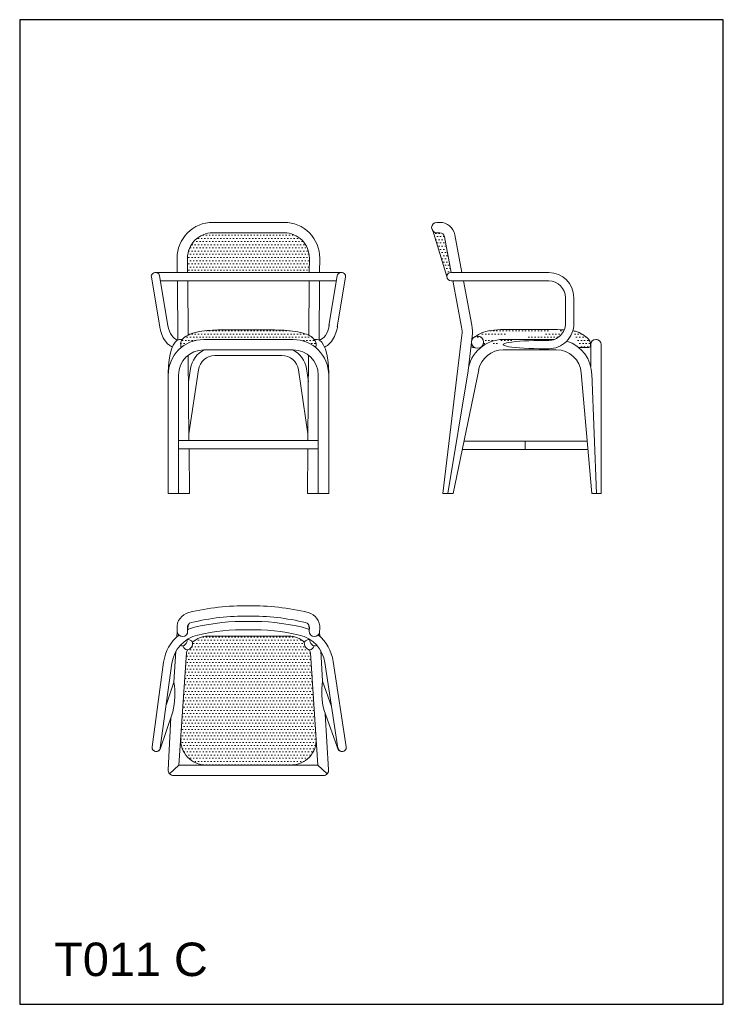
# Model space of a CAD drawing. Header units: millimetres. Extents: x 2074 to 2284, y 1612 to 1906.
import ezdxf

# ---------------------------------------------------------------- set-up
doc = ezdxf.new("R2010")
doc.units = ezdxf.units.MM
doc.layers.add('_LINEE2D NEW', color=174, linetype='Continuous')
doc.layers.add('Estructura', color=250, linetype='Continuous', lineweight=20)
doc.styles.get("Standard").update_dxf_attribs({"font": 'arial.ttf'})
pattern_1 = [(0, (2035.3846, 255.3685), (0.47625, 0.9525), [0, -0.9525])]

msp = doc.modelspace()

# ---------------------------------------------------------------- hatches: boundary and pattern name
at = {"layer": 'Estructura'}
h = msp.add_hatch(dxfattribs=at)
h.set_pattern_fill('DOTS', color=251, scale=0.6)
h.set_pattern_definition(pattern_1)
h.paths.add_polyline_path([(2160.84, 1830.15), (2160.87, 1834.44, 0.416569), (2153.37, 1842), (2132.02, 1842, 0.416569), (2124.52, 1834.44), (2124.55, 1830.16), (2142.7, 1830.16)])
h = msp.add_hatch(dxfattribs=at)
h.set_pattern_fill('DOTS', color=251, scale=0.6)
h.set_pattern_definition([(0, (1747.6105, 257.8007), (0.47625, 0.9525), [0, -0.9525])])
edge = h.paths.add_edge_path()
edge.add_arc((2199.55, 1840.21), 1.7, 0.903, 63.5237)
edge.add_line((2200.31, 1841.73), (2198.91, 1842))
edge.add_arc((2198.91, 1843.55), 1.55, 221.8735, 270, ccw=False)
edge.add_line((2197.75, 1842.51), (2202.15, 1829.02))
edge.add_arc((2203.18, 1828.47), 1.17, 85.8151, 151.7894, ccw=False)
edge.add_line((2203.26, 1829.64), (2203.28, 1829.69))
edge.add_line((2203.28, 1829.69), (2201.25, 1840.24))
h = msp.add_hatch(dxfattribs=at)
h.set_pattern_fill('DOTS', scale=0.6)
h.set_pattern_definition(pattern_1)
edge = h.paths.add_edge_path()
edge.add_spline(control_points=[(2160.69, 1811.4), (2160.17, 1811.66), (2157.56, 1812.56), (2151.94, 1813.06), (2144.01, 1812.97), (2136.15, 1813.07), (2129.45, 1812.86), (2126, 1812.09), (2124.7, 1811.43)], knot_values=[4.101099, 4.101099, 4.101099, 4.101099, 5.895924, 12.216988, 20.165885, 29.478678, 35.897555, 40.135013, 40.135013, 40.135013, 40.135013], degree=3, periodic=0)
edge.add_spline(control_points=[(2124.7, 1811.43), (2124.5, 1811.33), (2123.85, 1810.97), (2123.22, 1810.51), (2122.92, 1810.12)], knot_values=[40.135013, 40.135013, 40.135013, 40.135013, 40.786115, 42.275905, 42.275905, 42.275905, 42.275905], degree=3, periodic=0)
edge.add_spline(control_points=[(2122.92, 1810.12), (2122.79, 1809.94), (2122.52, 1809.47), (2122.49, 1808.9), (2122.47, 1808.56)], knot_values=[42.275905, 42.275905, 42.275905, 42.275905, 42.933808, 43.943279, 43.943279, 43.943279, 43.943279], degree=3, periodic=0)
edge.add_line((2122.47, 1808.56), (2122.47, 1808.27))
edge.add_arc((2122.97, 1808.27), 0.5, 180, 245.1468)
edge.add_arc((2129.35, 1799.52), 10.6, 90, 128.4687, ccw=False)
edge.add_line((2129.35, 1810.12), (2156.04, 1810.12))
edge.add_arc((2156.04, 1799.52), 10.6, 51.5313, 90, ccw=False)
edge.add_arc((2162.42, 1808.27), 0.5, 294.8532, 360)
edge.add_line((2162.92, 1808.27), (2162.92, 1808.56))
edge.add_spline(control_points=[(2162.92, 1808.56), (2162.92, 1808.69), (2162.82, 1809.22), (2162.6, 1809.73), (2162.36, 1810.08), (2162.33, 1810.11)], knot_values=[0, 0, 0, 0, 0.408656, 1.653433, 1.81509, 1.81509, 1.81509, 1.81509], degree=3, periodic=0)
edge.add_spline(control_points=[(2162.33, 1810.11), (2161.93, 1810.67), (2161.36, 1811.08), (2160.69, 1811.4)], knot_values=[1.81509, 1.81509, 1.81509, 1.81509, 4.101099, 4.101099, 4.101099, 4.101099], degree=3, periodic=0)
h = msp.add_hatch(dxfattribs=at)
h.set_pattern_fill('DOTS', color=251, scale=0.6)
h.set_pattern_definition(pattern_1)
edge = h.paths.add_edge_path()
edge.add_spline(control_points=[(2210.5, 1811.04), (2211.04, 1811.42), (2212.49, 1812.31), (2215.28, 1813.01), (2219.91, 1813.12), (2226.34, 1813.17), (2232.08, 1813.1), (2235.4, 1813.08), (2236.93, 1813)], knot_values=[10.888052, 10.888052, 10.888052, 10.888052, 12.899152, 16.023362, 20.089978, 27.406489, 35.036132, 38.527356, 38.527356, 38.527356, 38.527356], degree=3, periodic=0)
edge.add_arc((2211.08, 1809.33), 1.82, -52.5052, 127.8024, ccw=False)
edge.add_arc((2218.75, 1799.56), 10.6, 90.0013, 128.2397, ccw=False)
edge.add_line((2218.75, 1810.16), (2234.01, 1810.16))
edge.add_arc((2232.31, 1814.86), 5, 289.9484, 338.1409)
h = msp.add_hatch(dxfattribs=at)
h.set_pattern_fill('DOTS', scale=0.6)
h.set_pattern_definition(pattern_1)
edge = h.paths.add_edge_path()
edge.add_spline(control_points=[(2244.82, 1808.25), (2244.83, 1808.53), (2244.86, 1809.66), (2243.18, 1811.28), (2241.22, 1812.32), (2240.17, 1812.62), (2239.5, 1812.73)], knot_values=[0.493437, 0.493437, 0.493437, 0.493437, 1.35197, 4.371885, 7.045591, 8.166634, 8.166634, 8.166634, 8.166634], degree=3, periodic=0)
edge.add_arc((2232.31, 1814.86), 7.5, 316.2388, 343.4896, ccw=False)
edge.add_arc((2234.55, 1799.56), 10.6, 50.6769, 72.5575, ccw=False)
edge.add_line((2241.26, 1807.76), (2244.32, 1807.76))
edge.add_arc((2244.32, 1808.26), 0.5, 270, 360)
edge.add_line((2244.82, 1808.26), (2244.82, 1808.26))
h = msp.add_hatch(dxfattribs=at)
h.set_pattern_fill('DOTS', color=251, scale=0.6)
h.set_pattern_definition(pattern_1)
h.paths.add_polyline_path([(2130.54, 1721.54, 0.193913), (2126.03, 1719.73, -0.379271), (2124.49, 1717.42, 0.121504), (2124.07, 1714.34), (2122.5, 1691.07, 0.434101), (2129.99, 1683.06), (2155.41, 1683.06, 0.433857), (2162.89, 1691.07), (2161.21, 1716.43, 0.039929), (2160.9, 1717.42, -0.379271), (2159.36, 1719.73, 0.193913), (2154.86, 1721.54)])

# ---------------------------------------------------------------- linework, layer by layer
at = {"color": 30}
msp.add_lwpolyline([(2074.42, 1611.62), (2284.42, 1611.62), (2284.42, 1905.62), (2074.42, 1905.62)], close=True, dxfattribs=at)
at = {"layer": 'Estructura', "color": 7, "lineweight": 20, "ltscale": 2}
for p, q in [((2153.79, 1845.1), (2131.6, 1845.1)), ((2199.77, 1845.1), (2198.91, 1845.1)), ((2153.37, 1842), (2132.02, 1842)), ((2201.93, 1828.91), (2197.68, 1842.63)), ((2198.91, 1842), (2199.77, 1842)), ((2203.24, 1830.16), (2201.24, 1840.78)), ((2206.39, 1830.16), (2204.29, 1841.35)), ((2121.45, 1830.16), (2121.42, 1834.41)), ((2124.55, 1830.16), (2124.52, 1834.44)), ((2160.84, 1830.16), (2160.87, 1834.44)), ((2163.94, 1830.16), (2163.97, 1834.41)), ((2142.7, 1830.16), (2114.93, 1830.16)), ((2142.7, 1830.16), (2170.65, 1830.14)), ((2232.31, 1830.16), (2203.18, 1830.16)), ((2168.97, 1827.66), (2116.42, 1827.66)), ((2121.61, 1809.99), (2121.47, 1827.66)), ((2124.7, 1811.43), (2124.57, 1827.66)), ((2160.69, 1811.4), (2160.82, 1827.66)), ((2163.78, 1809.99), (2163.92, 1827.66)), ((2232.31, 1827.66), (2203.18, 1827.66)), ((2206.3, 1813.86), (2203.69, 1827.76)), ((2209.35, 1814.43), (2206.86, 1827.66)), ((2237.31, 1814.86), (2237.31, 1822.66)), ((2239.81, 1814.86), (2239.81, 1822.66)), ((2200.68, 1764.1), (2206.38, 1811.42)), ((2208.23, 1800.82), (2209.46, 1811.05)), ((2129.35, 1810.12), (2156.04, 1810.12)), ((2163.24, 1810.12), (2162.31, 1810.11)), ((2163.24, 1810.12), (2162.58, 1810.12)), ((2234.01, 1810.16), (2218.75, 1810.16)), ((2231.06, 1809.86), (2232.3, 1809.86)), ((2244.85, 1808.61), (2244.85, 1802.06)), ((2246.55, 1810.16), (2246.4, 1810.16)), ((2247.95, 1808.61), (2247.95, 1764.1)), ((2124.95, 1780.01), (2124.75, 1805.44)), ((2129.35, 1807.02), (2156.04, 1807.02)), ((2132.71, 1805.36), (2152.68, 1805.36)), ((2160.44, 1780.01), (2160.64, 1805.44)), ((2234.55, 1807.06), (2218.75, 1807.06)), ((2231.06, 1807.36), (2232.3, 1807.36)), ((2244.32, 1807.76), (2241.26, 1807.76)), ((2118.75, 1800.16), (2118.75, 1764.1)), ((2121.85, 1799.52), (2121.85, 1764.1)), ((2124.81, 1797.52), (2125.39, 1801.44)), ((2124.94, 1781.98), (2127.77, 1801.09)), ((2160.45, 1781.98), (2157.62, 1801.09)), ((2160.58, 1797.52), (2160, 1801.44)), ((2163.54, 1799.52), (2163.54, 1764.1)), ((2166.64, 1800.16), (2166.64, 1764.1)), ((2202.25, 1764.1), (2208.23, 1800.82)), ((2203.83, 1764.1), (2211.41, 1801.06)), ((2245.15, 1764.1), (2242.02, 1800.21)), ((2246.55, 1764.1), (2245.14, 1799.97)), ((2163.54, 1780.01), (2121.85, 1780.01)), ((2243.79, 1779.81), (2207.05, 1779.81)), ((2163.54, 1777.51), (2121.85, 1777.51)), ((2125.08, 1764.1), (2124.97, 1777.51)), ((2160.31, 1764.1), (2160.42, 1777.51)), ((2244, 1777.31), (2206.54, 1777.31)), ((2121.45, 1722.97), (2121.34, 1721.37)), ((2121.39, 1723.83), (2121.46, 1722.86)), ((2124.48, 1724.04), (2124.55, 1723.07)), ((2124.69, 1724.9), (2124.59, 1723.51)), ((2160.71, 1724.9), (2160.8, 1723.51)), ((2160.91, 1724.04), (2160.84, 1723.07)), ((2164, 1723.83), (2163.94, 1722.86)), ((2163.94, 1722.97), (2164.05, 1721.37)), ((2124.39, 1720.57), (2124.38, 1720.44)), ((2154.86, 1721.54), (2130.53, 1721.54)), ((2161, 1720.57), (2161.01, 1720.44)), ((2121.06, 1717.07), (2120.45, 1707.78)), ((2164.29, 1717.14), (2164.81, 1708.15)), ((2124.23, 1716.61), (2121.96, 1683.06)), ((2161.21, 1716.43), (2163.43, 1683.06)), ((2119.52, 1697.26), (2118.76, 1681.61)), ((2165.63, 1698.4), (2166.63, 1681.61)), ((2121.96, 1683.06), (2119.17, 1680.45)), ((2163.43, 1683.06), (2121.96, 1683.06)), ((2163.43, 1683.06), (2166.22, 1680.45)), ((2165.09, 1679.96), (2120.3, 1679.96))]:
    msp.add_line(p, q, dxfattribs=at)
at = {"layer": 'Estructura', "color": 7}
for p, q in [((2116.21, 1813.87), (2113.71, 1828.7)), ((2118.67, 1814.29), (2116.18, 1829.12)), ((2166.72, 1814.29), (2169.21, 1829.12)), ((2169.18, 1813.87), (2171.68, 1828.7)), ((2122.15, 1810.12), (2122.95, 1810.12)), ((2122.47, 1808.56), (2122.47, 1808.27)), ((2162.92, 1808.56), (2162.92, 1808.27)), ((2210.13, 1807.76), (2209.67, 1807.76)), ((2167.99, 1714.02), (2171.89, 1688.53)), ((2117.37, 1713.82), (2113.92, 1688.52)), ((2119.85, 1713.48), (2116.39, 1688.18)), ((2165.52, 1713.64), (2169.42, 1688.15)), ((2164.81, 1708.15), (2167.53, 1700.53)), ((2120.45, 1707.78), (2118.14, 1700.98)), ((2165.28, 1699.39), (2169.55, 1687.41)), ((2120.09, 1698.94), (2116.3, 1687.82))]:
    msp.add_line(p, q, dxfattribs=at)
at = {"layer": 'Estructura', "color": 7, "lineweight": 20}
for p, q in [((2225.27, 1777.31), (2225.27, 1779.81)), ((2125.08, 1764.1), (2118.75, 1764.1)), ((2166.64, 1764.1), (2160.31, 1764.1)), ((2200.68, 1764.1), (2203.83, 1764.1)), ((2245.15, 1764.1), (2247.95, 1764.1))]:
    msp.add_line(p, q, dxfattribs=at)
msp.add_circle((2211.06, 1809.31), 1.81, dxfattribs=at)
at = {"layer": 'Estructura', "color": 7, "lineweight": 20, "ltscale": 2}
for centre, radius, start, end in [((2132.02, 1834.5), 10.6, 90, 180.4604), ((2153.37, 1834.5), 10.6, 359.5396, 90), ((2198.91, 1843.55), 1.55, 90, 270), ((2199.77, 1840.5), 4.6, 10.6485, 90), ((2132.02, 1834.5), 7.5, 90, 180.4604), ((2153.37, 1834.5), 7.5, 359.5396, 90), ((2199.77, 1840.5), 1.5, 10.6485, 90), ((2203.18, 1828.91), 1.25, 90, 270), ((2232.31, 1822.61), 7.5, 0, 90), ((2232.31, 1822.61), 5, 0, 90), ((2198.44, 1812.38), 11.1, 353.1352, 10.6485), ((2232.31, 1814.86), 5, 269.9409, 0), ((2232.31, 1814.86), 7.5, 269.9409, 0), ((2198.44, 1812.38), 8, 353.1352, 10.6485), ((2129.35, 1799.52), 10.6, 90, 180), ((2156.04, 1799.52), 10.6, 0, 90), ((2218.75, 1799.56), 10.6, 90, 173.1352), ((2234.55, 1799.56), 10.6, 0, 72.5575), ((2246.4, 1808.61), 1.55, 0, 180), ((2129.35, 1799.52), 7.5, 90, 180), ((2132.71, 1800.36), 7.4, 115.8651, 171.5794), ((2132.71, 1800.36), 5, 90, 171.5794), ((2152.68, 1800.36), 5, 8.4206, 90), ((2152.68, 1800.36), 7.4, 8.4206, 64.1349), ((2156.04, 1799.52), 7.5, 0, 90), ((2218.75, 1799.56), 7.5, 90, 168.4193), ((2234.55, 1799.56), 7.5, 4.4829, 90), ((2141.64, 1660.28), 70.35, 89.1406, 103.7793), ((2143.75, 1660.28), 70.35, 76.2207, 90.8594), ((2125.98, 1724.14), 4.6, 103.7793, 183.8629), ((2141.64, 1660.28), 67.25, 89.101, 103.7793), ((2141.64, 1660.28), 65.69, 89.0797, 102.9102), ((2143.75, 1660.28), 67.25, 76.2207, 90.899), ((2143.75, 1660.28), 65.69, 77.0898, 90.9203), ((2159.41, 1724.14), 4.6, 356.1371, 76.2207), ((2123, 1722.97), 1.55, 183.8629, 3.8629), ((2129.76, 1712.13), 12.5, 102.9102, 115.0041), ((2125.98, 1724.14), 1.5, 103.7793, 183.8629), ((2123.11, 1724.51), 1.55, 356.1371, 10.4705), ((2141.64, 1660.28), 63.19, 89.0433, 102.9102), ((2143.75, 1660.28), 63.19, 77.0898, 90.9567), ((2155.64, 1712.13), 12.5, 64.9959, 77.0898), ((2159.41, 1724.14), 1.5, 356.1371, 76.2207), ((2162.28, 1724.51), 1.55, 169.5295, 183.8629), ((2162.39, 1722.97), 1.55, 176.1371, 356.1371), ((2129.76, 1712.13), 12.5, 128.8586, 172.2306), ((2129.76, 1712.13), 10, 102.9102, 172.2306), ((2122.82, 1720.21), 1.55, 249.3225, 11.9984), ((2124.68, 1718.96), 1.55, 29.6284, 102.6083), ((2130.54, 1715.04), 6.5, 90, 133.8968), ((2154.86, 1715.04), 6.5, 46.1032, 90), ((2155.64, 1712.13), 10, 8.7041, 77.0898), ((2160.71, 1718.96), 1.55, 77.3917, 150.3716), ((2162.58, 1720.21), 1.55, 168.0016, 290.6775), ((2155.33, 1712.03), 12.82, 8.9539, 50.3523), ((2124.68, 1718.96), 1.55, 189.802, 262.7818), ((2130.54, 1715.04), 6.5, 158.5175, 166.046), ((2123.96, 1719.45), 2.09, 284.6507, 7.7596), ((2161.43, 1719.45), 2.09, 172.2404, 255.3493), ((2160.71, 1718.96), 1.55, 277.2182, 350.198), ((2154.86, 1715.04), 6.5, 12.3364, 21.4825), ((2186.76, 1704.94), 22.18, 171.6686, 194.4849), ((2098.28, 1704.27), 22.45, 346.2627, 8.9891), ((2129.99, 1690.56), 7.5, 176.1371, 270), ((2155.4, 1690.57), 7.51, 270.0279, 3.7806), ((2115.16, 1688.35), 1.25, 167.2049, 356.1371), ((2170.66, 1688.34), 1.25, 183.8629, 12.7951), ((2120.3, 1681.51), 1.55, 176.1371, 270), ((2165.09, 1681.51), 1.55, 270, 3.8629)]:
    msp.add_arc(centre, radius, start, end, dxfattribs=at)
at = {"layer": 'Estructura', "color": 7}
for centre, radius, start, end in [((2114.95, 1828.91), 1.25, 9.5865, 189.5865), ((2170.45, 1828.91), 1.25, 350.4135, 170.4135), ((2122.97, 1808.27), 0.5, 180, 245.1468), ((2162.42, 1808.27), 0.5, 294.8532, 360), ((2209.67, 1808.26), 0.5, 168.8863, 270), ((2212.22, 1807.76), 3.09, 159.7898, 168.8863), ((2244.32, 1808.26), 0.5, 270, 359.0491), ((2115.16, 1688.35), 1.25, 172.2306, 352.2306), ((2170.66, 1688.34), 1.25, 188.7041, 8.7041)]:
    msp.add_arc(centre, radius, start, end, dxfattribs=at)
at = {"layer": 'Estructura', "color": 7, "lineweight": 20, "ltscale": 2, "extrusion": (0, 0, -1)}
for centre, major_axis, ratio, start_param, end_param in [((2121.89, 1816.22), (0.06, 6.25), 0.539055, 3.20541, 4.391915), ((2122.15, 1800.16), (0, 9.96), 0.341474, 4.712389, 6.283185), ((2231.06, 1808.61), (-12.3, 0), 0.101609, 4.712389, 7.853982)]:
    msp.add_ellipse(centre, major_axis=major_axis, ratio=ratio, start_param=start_param, end_param=end_param, dxfattribs=at)
at = {"layer": 'Estructura', "color": 7, "lineweight": 20, "ltscale": 2}
for centre, major_axis, ratio, start_param, end_param in [((2163.61, 1816.23), (0.05, 6.25), 0.539055, 3.20541, 4.432856), ((2163.24, 1800.16), (0, 9.96), 0.341474, 4.712389, 6.283185)]:
    msp.add_ellipse(centre, major_axis=major_axis, ratio=ratio, start_param=start_param, end_param=end_param, dxfattribs=at)
at = {"layer": 'Estructura', "color": 7, "ltscale": 2}
for points, knots in [([(2165.39, 1807.87), (2165.7, 1808.01), (2166, 1808.18), (2166.58, 1808.6), (2166.86, 1808.86), (2167.64, 1809.7), (2168.05, 1810.34), (2168.72, 1811.74), (2168.97, 1812.5), (2169.21, 1813.54), (2169.26, 1813.81), (2169.3, 1814.08)], [3.382767, 3.382767, 3.382767, 3.382767, 3.517882, 3.517882, 3.674118, 3.674118, 3.999355, 3.999355, 4.324592, 4.324592, 4.432856, 4.432856, 4.432856, 4.432856]), ([(2120.01, 1807.88), (2119.68, 1808.03), (2119.37, 1808.21), (2118.79, 1808.65), (2118.51, 1808.91), (2117.75, 1809.76), (2117.35, 1810.42), (2116.7, 1811.83), (2116.47, 1812.59), (2116.27, 1813.54), (2116.24, 1813.7), (2116.21, 1813.87)], [3.376808, 3.376808, 3.376808, 3.376808, 3.517846, 3.517846, 3.674064, 3.674064, 3.999285, 3.999285, 4.324505, 4.324505, 4.391915, 4.391915, 4.391915, 4.391915])]:
    msp.add_open_spline(points, degree=3, knots=knots, dxfattribs=at)
at = {"layer": 'Estructura', "color": 7}
for points, knots in [([(2162.92, 1808.56), (2162.92, 1808.69), (2162.82, 1809.22), (2162.11, 1810.88), (2158.42, 1812.49), (2151.94, 1813.06), (2144.01, 1812.97), (2136.15, 1813.07), (2129.23, 1812.85), (2124.88, 1811.83), (2122.55, 1809.98), (2122.49, 1808.9), (2122.47, 1808.56)], [0, 0, 0, 0, 0.408656, 1.653433, 5.895924, 12.216988, 20.165885, 29.478678, 35.897555, 40.786115, 42.933808, 43.943279, 43.943279, 43.943279, 43.943279]), ([(2236.93, 1813), (2235.4, 1813.08), (2232.08, 1813.1), (2226.34, 1813.17), (2219.91, 1813.12), (2215.28, 1813.01), (2212.49, 1812.31), (2211.04, 1811.42), (2210.5, 1811.04)], [10.888052, 10.888052, 10.888052, 10.888052, 14.379276, 22.008919, 29.325431, 33.392047, 36.516257, 38.527356, 38.527356, 38.527356, 38.527356]), ([(2244.82, 1808.25), (2244.83, 1808.53), (2244.86, 1809.66), (2243.18, 1811.28), (2241.22, 1812.33), (2240.17, 1812.62), (2239.49, 1812.73)], [0.493437, 0.493437, 0.493437, 0.493437, 1.35197, 4.371885, 7.045591, 8.173336, 8.173336, 8.173336, 8.173336])]:
    msp.add_open_spline(points, degree=3, knots=knots, dxfattribs=at)

# ---------------------------------------------------------------- texts
at = {"layer": '_LINEE2D NEW', "color": 3, "insert": (2084.74, 1630.05), "char_height": 10, "attachment_point": 1}
msp.add_mtext_dynamic_manual_height_columns('T011 C', width=1173.3206, gutter_width=12.5, heights=[0], dxfattribs=at)

doc.saveas('drawing.dxf')
